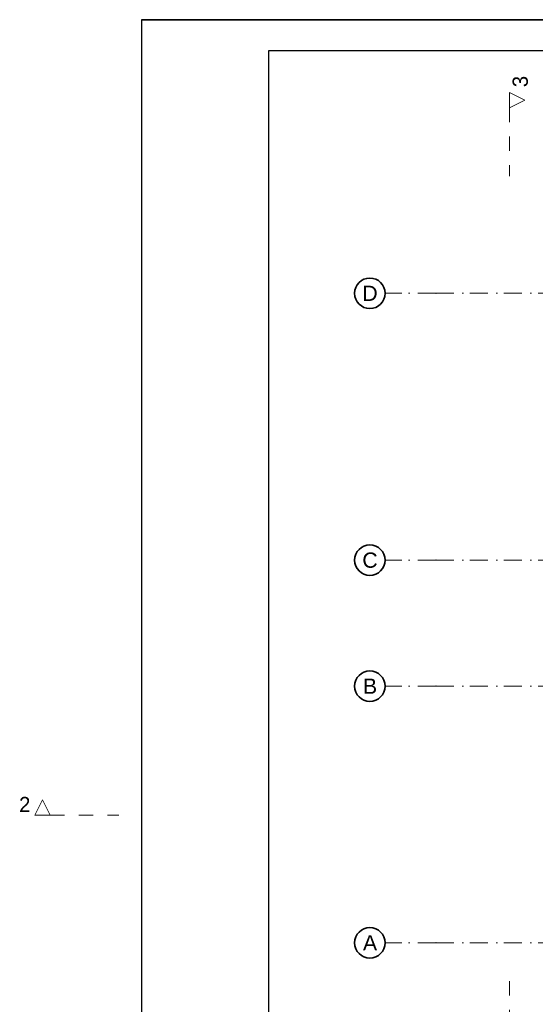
# Model space of a CAD drawing. Header units: millimetres. Extents: x -34676 to 172266, y 39940 to 476087.
# Tile 213 of 256: x 12375 to 22531, y 381900 to 401274. Entities that reach past the tile are written whole.
import ezdxf

# ---------------------------------------------------------------- set-up
doc = ezdxf.new("R2010")
doc.units = ezdxf.units.MM
doc.header["$MEASUREMENT"] = 0
doc.linetypes.add('Kropki i Kreski', pattern=[6.702778, 3.527778, -1.763889, 0, -1.411111])
doc.linetypes.add('Przerywana', pattern=[5.644444, 2.822222, -2.822222])
for name, color, linetype in [('#podkład', 252, 'Continuous'), ('_TABELA', 7, 'Continuous'), ('Konstrukcja - Siatka mod', 7, 'Continuous'), ('Znaczniki - Przekroje', 7, 'Continuous')]:
    doc.layers.add(name, color=color, linetype=linetype)
doc.styles.add('STYL_AUTOMATYCZNY_1', font='arial.ttf')
doc.styles.add('STYL_AUTOMATYCZNY_6', font='txt')

# ---------------------------------------------------------------- blocks, each defined once
blk = doc.blocks.new('uyd')
at = {"layer": 'Konstrukcja - Siatka mod', "color": 252, "linetype": 'Kropki i Kreski', "lineweight": 13, "ltscale": 100}
for p, q in [((20180, 185940), (19180, 185940)), ((20180, 185940), (49625, 185940)), ((20180, 180690), (19180, 180690)), ((20180, 180690), (49625, 180690)), ((20180, 178210), (19180, 178210)), ((20180, 178210), (49625, 178210)), ((20180, 173160), (19180, 173160)), ((20180, 173160), (49625, 173160))]:
    blk.add_line(p, q, dxfattribs=at)
at = {"layer": 'Konstrukcja - Siatka mod', "color": 252, "linetype": 'Continuous', "lineweight": 35, "ltscale": 100}
for centre in [(18880, 185940), (18880, 180690), (18880, 178210), (18880, 173160)]:
    blk.add_circle(centre, 300, dxfattribs=at)
at = {"layer": 'Konstrukcja - Siatka mod', "color": 252, "linetype": 'Kropki i Kreski', "lineweight": 13, "ltscale": 100}
for p in [(20180, 185940), (20180, 185940), (20180, 180690), (20180, 180690), (20180, 178210), (20180, 178210), (20180, 173160), (20180, 173160)]:
    blk.add_point(p, dxfattribs=at)
at = {"layer": 'Znaczniki - Przekroje', "color": 252, "linetype": 'Przerywana', "lineweight": 13, "ltscale": 100}
for p, q in [((21629, 189592), (21629, 188242)), ((12583, 175671), (13933, 175671)), ((21629, 172403), (21629, 171053))]:
    blk.add_line(p, q, dxfattribs=at)
at = {"layer": 'Znaczniki - Przekroje', "color": 252, "linetype": 'Continuous', "lineweight": 13, "ltscale": 100, "flags": 128}
for points in [[(21629, 189892), (21629, 189592), (21929, 189742)], [(12283, 175671), (12583, 175671), (12433, 175971)]]:
    blk.add_lwpolyline(points, close=True, dxfattribs=at)
at = {"layer": 'Konstrukcja - Siatka mod', "color": 252, "linetype": 'Continuous', "lineweight": 13, "char_height": 300, "attachment_point": 1, "style": 'STYL_AUTOMATYCZNY_1'}
for s, insert in [('\\A1;{\\pql;\\pt0;\\fArial|b0|i0|c238|p0;\\W1.000000;D}', (18731, 186090)), ('\\A1;{\\pql;\\pt0;\\fArial|b0|i0|c238|p0;\\W1.000000;C}', (18731, 180840)), ('\\A1;{\\pql;\\pt0;\\fArial|b0|i0|c238|p0;\\W1.000000;B}', (18743, 178360)), ('\\A1;{\\pql;\\pt0;\\fArial|b0|i0|c238|p0;\\W1.000000;A}', (18743, 173310))]:
    blk.add_mtext(s, dxfattribs=dict(at, insert=insert))
at = {"layer": 'Znaczniki - Przekroje', "color": 252, "linetype": 'Continuous', "lineweight": 13, "insert": (21995, 190218), "char_height": 300, "attachment_point": 9, "rotation": 90, "style": 'STYL_AUTOMATYCZNY_6'}
blk.add_mtext('\\A1;{\\pqr;\\pt0;\\fGeneva CE|b0|i0|c0|p0;\\W1.000000;3}', dxfattribs=at)
at = {"layer": 'Znaczniki - Przekroje', "color": 252, "linetype": 'Continuous', "lineweight": 13, "insert": (12193, 175731), "char_height": 300, "attachment_point": 9, "style": 'STYL_AUTOMATYCZNY_6'}
blk.add_mtext('\\A1;{\\pqr;\\pt0;\\fGeneva CE|b0|i0|c0|p0;\\W1.000000;2}', dxfattribs=at)

msp = doc.modelspace()

# ---------------------------------------------------------------- block references
at = {"layer": '#podkład'}
msp.add_blockref('uyd', (393, 209950), dxfattribs=at)

# ---------------------------------------------------------------- next in the draw order: linework, layer by layer
at = {"layer": '_TABELA', "color": 7}
msp.add_lwpolyline([(14773, 401274), (56773, 401274), (14773, 401274), (14773, 371574), (56773, 371574), (56773, 401274)], dxfattribs=at)
msp.add_lwpolyline([(56173, 400664), (17273, 400664), (17273, 372184), (56173, 372184)], close=True, dxfattribs=at)

doc.saveas('drawing.dxf')
